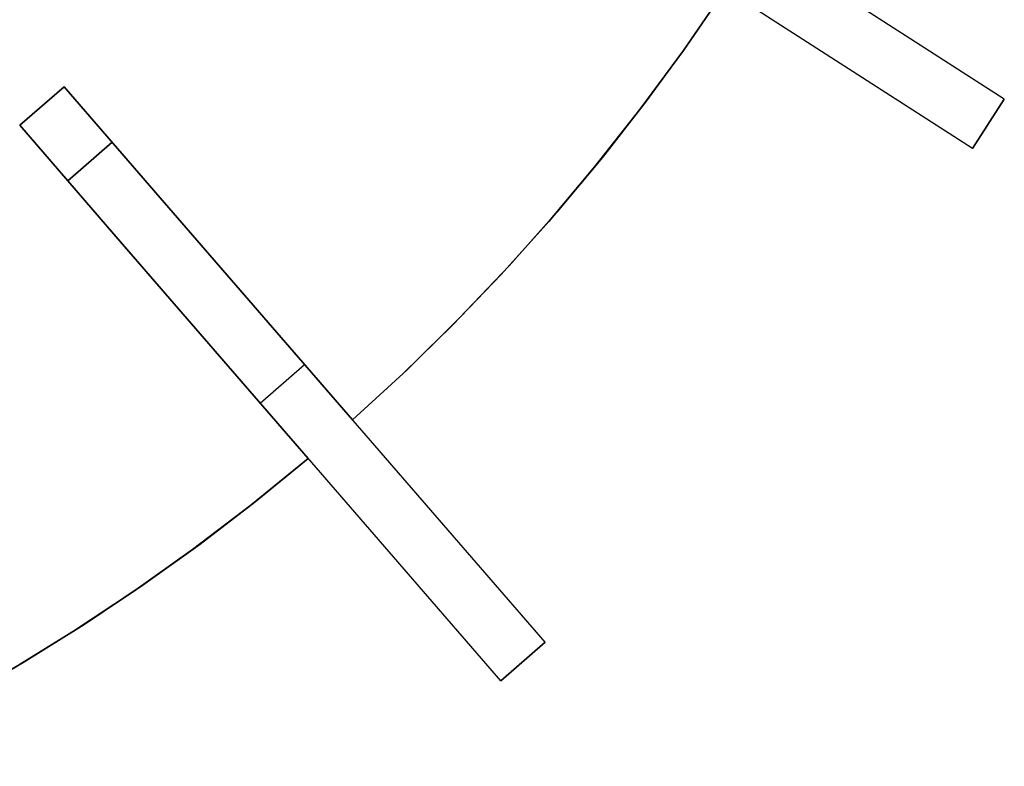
# Model space of a CAD drawing. Header units: millimetres. Extents: x 220 to 1240, y -2940 to -1929.
# Tile 36 of 59: x 961 to 1162, y -2841 to -2689. Entities that reach past the tile are written whole.
import ezdxf

# ---------------------------------------------------------------- set-up
doc = ezdxf.new("R2010")
doc.units = ezdxf.units.MM

msp = doc.modelspace()

# ---------------------------------------------------------------- linework, layer by layer
at = {"extrusion": (1.51515e-05, -2.17846e-06, 1)}
msp.add_lwpolyline([(413.37, -2341.54), (410.35, -2352.55), (407.7, -2363.66), (405.44, -2374.86), (403.57, -2386.13), (402.09, -2397.46), (401.01, -2408.83), (400.32, -2420.23), (400.02, -2431.65), (400.12, -2443.08), (400.61, -2454.49), (401.5, -2465.88), (402.78, -2477.23), (404.46, -2488.53), (406.52, -2499.76), (408.97, -2510.92), (411.81, -2521.99), (415.03, -2532.95), (418.63, -2543.79), (422.59, -2554.5), (426.93, -2565.07), (431.63, -2575.48), (436.69, -2585.72), (442.1, -2595.78), (447.85, -2605.65), (453.95, -2615.32), (460.37, -2624.76), (467.12, -2633.98), (474.18, -2642.96), (481.55, -2651.69), (489.21, -2660.16), (497.17, -2668.36), (505.4, -2676.28), (513.9, -2683.91), (522.66, -2691.24), (531.67, -2698.26), (540.92, -2704.97), (550.4, -2711.35), (560.08, -2717.4), (569.98, -2723.11), (580.06, -2728.48), (590.33, -2733.49), (600.76, -2738.15), (611.34, -2742.44), (622.07, -2746.36), (632.93, -2749.91), (643.91, -2753.08), (654.98, -2755.87), (666.15, -2758.27), (677.4, -2760.29), (688.7, -2761.91), (700.06, -2763.15), (711.45, -2763.99), (722.87, -2764.43), (734.29, -2764.48), (745.71, -2764.13), (757.11, -2763.39), (768.47, -2762.26), (779.8, -2760.73), (791.06, -2758.81), (802.24, -2756.51), (813.35, -2753.81), (824.35, -2750.74), (835.24, -2747.28), (846, -2743.45), (856.62, -2739.25), (867.09, -2734.69), (877.4, -2729.76), (887.53, -2724.48), (897.47, -2718.86), (907.21, -2712.89), (916.74, -2706.59), (926.05, -2699.97), (935.12, -2693.02), (943.94, -2685.77), (952.51, -2678.21), (960.81, -2670.36), (968.84, -2662.23), (976.58, -2653.83), (984.02, -2645.17), (991.16, -2636.25), (997.99, -2627.09), (1004.49, -2617.7), (1010.67, -2608.09), (1016.51, -2598.27), (1022, -2588.26), (1027.15, -2578.06), (1031.94, -2567.69), (1036.37, -2557.16), (1040.43, -2546.48), (1044.12, -2535.67), (1047.43, -2524.74), (1050.36, -2513.7), (1052.91, -2502.56), (1055.08, -2491.34), (1056.85, -2480.06), (1058.23, -2468.72), (1059.22, -2457.34), (1059.81, -2445.93), (1060.01, -2434.51)], dxfattribs=at)
at = {"extrusion": (-1.51515e-05, 2.17846e-06, 1)}
for points in [[(1059.99, -2434.51), (1059.8, -2445.93), (1059.2, -2457.34), (1058.22, -2468.72), (1056.84, -2480.06), (1055.06, -2491.34), (1052.9, -2502.56), (1050.35, -2513.69), (1047.42, -2524.74), (1044.11, -2535.67), (1040.42, -2546.48), (1036.36, -2557.16), (1031.93, -2567.69), (1027.14, -2578.06), (1021.99, -2588.25), (1016.49, -2598.27), (1010.65, -2608.09), (1004.48, -2617.7), (997.97, -2627.09), (991.15, -2636.25), (984.01, -2645.16), (976.57, -2653.83), (968.83, -2662.23), (960.8, -2670.36), (952.5, -2678.21), (943.93, -2685.77), (935.11, -2693.02), (926.04, -2699.96), (916.73, -2706.59), (907.2, -2712.89), (897.46, -2718.86), (887.52, -2724.48), (877.39, -2729.76), (867.08, -2734.69), (856.61, -2739.25), (845.99, -2743.45), (835.22, -2747.28), (824.34, -2750.73), (813.33, -2753.81), (802.23, -2756.5), (791.04, -2758.81), (779.78, -2760.73), (768.46, -2762.26), (757.1, -2763.39), (745.7, -2764.13), (734.28, -2764.48), (722.85, -2764.43), (711.44, -2763.98), (700.05, -2763.15), (688.69, -2761.91), (677.38, -2760.29), (666.14, -2758.27), (654.97, -2755.87), (643.89, -2753.08), (632.92, -2749.91), (622.06, -2746.36), (611.33, -2742.43), (600.75, -2738.14), (590.31, -2733.49), (580.05, -2728.47), (569.97, -2723.11), (560.07, -2717.4), (550.38, -2711.35), (540.91, -2704.96), (531.66, -2698.26), (522.65, -2691.23), (513.89, -2683.9), (505.39, -2676.28), (497.15, -2668.36), (489.2, -2660.16), (481.53, -2651.69), (474.17, -2642.96), (467.1, -2633.98), (460.36, -2624.76), (453.93, -2615.31), (447.84, -2605.65), (442.09, -2595.78), (436.68, -2585.72), (431.62, -2575.48), (426.92, -2565.07), (422.58, -2554.5), (418.61, -2543.79), (415.02, -2532.95), (411.8, -2521.98), (408.96, -2510.92), (406.51, -2499.76), (404.45, -2488.53), (402.77, -2477.23), (401.49, -2465.88), (400.6, -2454.49), (400.11, -2443.07), (400.01, -2431.65), (400.3, -2420.23), (400.99, -2408.83), (402.08, -2397.46), (403.56, -2386.13), (405.43, -2374.86), (407.69, -2363.66), (410.33, -2352.55), (413.36, -2341.54)], [(1060, -2434.51), (1059.8, -2445.93), (1059.21, -2457.34), (1058.22, -2468.72), (1056.84, -2480.06), (1055.07, -2491.34), (1052.91, -2502.56), (1050.36, -2513.7), (1047.43, -2524.74), (1044.11, -2535.67), (1040.42, -2546.48), (1036.36, -2557.16), (1031.93, -2567.69), (1027.14, -2578.06), (1022, -2588.26), (1016.5, -2598.27), (1010.66, -2608.09), (1004.49, -2617.7), (997.98, -2627.09), (991.16, -2636.25), (984.02, -2645.17), (976.57, -2653.83), (968.83, -2662.23), (960.81, -2670.36), (952.51, -2678.21), (943.94, -2685.77), (935.12, -2693.02), (926.04, -2699.96), (916.74, -2706.59), (907.21, -2712.89), (897.47, -2718.86), (887.53, -2724.48), (877.4, -2729.76), (867.09, -2734.69), (856.62, -2739.25), (845.99, -2743.45), (835.23, -2747.28), (824.34, -2750.74), (813.34, -2753.81), (802.24, -2756.5), (791.05, -2758.81), (779.79, -2760.73), (768.47, -2762.26), (757.1, -2763.39), (745.7, -2764.13), (734.29, -2764.48), (722.86, -2764.43), (711.45, -2763.99), (700.06, -2763.15), (688.7, -2761.91), (677.39, -2760.29), (666.15, -2758.27), (654.98, -2755.87), (643.9, -2753.08), (632.93, -2749.91), (622.07, -2746.36), (611.34, -2742.44), (600.75, -2738.14), (590.32, -2733.49), (580.06, -2728.48), (569.97, -2723.11), (560.08, -2717.4), (550.39, -2711.35), (540.92, -2704.96), (531.67, -2698.26), (522.66, -2691.24), (513.9, -2683.91), (505.4, -2676.28), (497.16, -2668.36), (489.21, -2660.16), (481.54, -2651.69), (474.17, -2642.96), (467.11, -2633.98), (460.37, -2624.76), (453.94, -2615.32), (447.85, -2605.65), (442.1, -2595.78), (436.69, -2585.72), (431.63, -2575.48), (426.93, -2565.07), (422.59, -2554.5), (418.62, -2543.79), (415.03, -2532.95), (411.81, -2521.99), (408.97, -2510.92), (406.52, -2499.76), (404.45, -2488.53), (402.78, -2477.23), (401.5, -2465.88), (400.61, -2454.49), (400.11, -2443.08), (400.01, -2431.65), (400.31, -2420.23), (401, -2408.83), (402.09, -2397.46), (403.57, -2386.13), (405.44, -2374.86), (407.7, -2363.66), (410.34, -2352.55), (413.37, -2341.54)]]:
    msp.add_lwpolyline(points, dxfattribs=at)
for points in [[(1162.28, -2705.19), (1036.1, -2624.09)], [(1155.8, -2715.28), (1029.61, -2634.19)], [(1105.29, -2682.82), (1097.39, -2694.36), (1089.03, -2705.79), (1080.21, -2717.09), (1070.93, -2728.22), (1061.18, -2739.17), (1050.97, -2749.91), (1040.31, -2760.4), (1029.2, -2770.64)], [(1105.29, -2682.82), (1097.39, -2694.36), (1089.03, -2705.79), (1080.21, -2717.09), (1070.93, -2728.22), (1061.18, -2739.17), (1050.97, -2749.91), (1040.31, -2760.4), (1029.2, -2770.64)], [(1105.29, -2682.82), (1096.74, -2695.28), (1087.87, -2707.33), (1078.69, -2718.96), (1069.24, -2730.17), (1059.55, -2740.94), (1049.62, -2751.28), (1039.5, -2761.18), (1029.2, -2770.64)], [(1105.29, -2682.82), (1096.74, -2695.28), (1087.87, -2707.33), (1078.69, -2718.96), (1069.24, -2730.17), (1059.55, -2740.94), (1049.62, -2751.28), (1039.5, -2761.18), (1029.2, -2770.64)], [(1029.2, -2770.64), (1039.5, -2761.18), (1049.62, -2751.28), (1059.55, -2740.94), (1069.24, -2730.17), (1078.69, -2718.96), (1087.87, -2707.33), (1096.74, -2695.28), (1105.29, -2682.82)], [(1029.2, -2770.64), (1039.5, -2761.18), (1049.62, -2751.28), (1059.55, -2740.94), (1069.24, -2730.17), (1078.69, -2718.96), (1087.87, -2707.33), (1096.74, -2695.28), (1105.29, -2682.82)], [(1105.29, -2682.82), (1097.39, -2694.36), (1089.03, -2705.79), (1080.21, -2717.09), (1070.93, -2728.22), (1061.18, -2739.17), (1050.97, -2749.91), (1040.31, -2760.4), (1029.2, -2770.64)], [(1029.2, -2770.64), (1039.5, -2761.18), (1049.62, -2751.28), (1059.55, -2740.94), (1069.24, -2730.17), (1078.69, -2718.96), (1087.87, -2707.33), (1096.74, -2695.28), (1105.29, -2682.82)], [(1029.2, -2770.64), (1039.5, -2761.18), (1049.62, -2751.28), (1059.55, -2740.94), (1069.24, -2730.17), (1078.69, -2718.96), (1087.87, -2707.33), (1096.74, -2695.28), (1105.29, -2682.82)], [(961.22, -2710.51), (970.28, -2702.65)], [(961.22, -2710.51), (970.28, -2702.65)], [(961.22, -2710.51), (970.28, -2702.65)], [(961.22, -2710.51), (970.28, -2702.65)], [(961.22, -2710.51), (970.28, -2702.65)], [(961.22, -2710.51), (970.28, -2702.65)], [(961.22, -2710.51), (970.28, -2702.65)], [(961.22, -2710.51), (970.28, -2702.65)], [(970.28, -2702.65), (961.22, -2710.51)], [(970.28, -2702.65), (961.22, -2710.51)], [(970.28, -2702.65), (961.22, -2710.51)], [(970.28, -2702.65), (961.22, -2710.51)], [(970.28, -2702.65), (961.22, -2710.51)], [(989.93, -2725.32), (970.28, -2702.65)], [(970.28, -2702.65), (989.93, -2725.32)], [(989.93, -2725.32), (970.28, -2702.65)], [(970.28, -2702.65), (989.93, -2725.32)], [(989.93, -2725.32), (970.28, -2702.65)], [(970.28, -2702.65), (989.93, -2725.32)], [(1068.51, -2816.01), (970.28, -2702.65)], [(1155.8, -2715.28), (1162.28, -2705.19)], [(1155.8, -2715.28), (1162.28, -2705.19)], [(1162.28, -2705.19), (1155.8, -2715.28)], [(1162.28, -2705.19), (1155.8, -2715.28)], [(961.22, -2710.51), (980.86, -2733.18)], [(980.86, -2733.18), (961.22, -2710.51)], [(961.22, -2710.51), (980.86, -2733.18)], [(980.86, -2733.18), (961.22, -2710.51)], [(961.22, -2710.51), (980.86, -2733.18)], [(980.86, -2733.18), (961.22, -2710.51)], [(1059.44, -2823.87), (961.22, -2710.51)], [(971.04, -2721.84), (980.11, -2713.98)], [(971.04, -2721.84), (980.11, -2713.98)], [(980.11, -2713.98), (971.04, -2721.84)], [(1029.2, -2770.64), (989.93, -2725.32)], [(989.93, -2725.32), (1029.2, -2770.64)], [(1029.2, -2770.64), (989.93, -2725.32)], [(989.93, -2725.32), (1029.2, -2770.64)], [(1029.2, -2770.64), (989.93, -2725.32)], [(989.93, -2725.32), (1029.2, -2770.64)], [(980.86, -2733.18), (1020.13, -2778.49)], [(1020.13, -2778.49), (980.86, -2733.18)], [(980.86, -2733.18), (1020.13, -2778.49)], [(1020.13, -2778.49), (980.86, -2733.18)], [(980.86, -2733.18), (1020.13, -2778.49)], [(1020.13, -2778.49), (980.86, -2733.18)], [(1010.33, -2767.19), (1019.4, -2759.33)], [(1010.33, -2767.19), (1019.4, -2759.33)], [(1020.13, -2778.49), (1009.3, -2787.34), (998.06, -2795.96), (986.41, -2804.31), (974.37, -2812.38), (961.93, -2820.13), (949.11, -2827.56), (935.93, -2834.63), (922.38, -2841.31)], [(922.38, -2841.31), (935.93, -2834.63), (949.11, -2827.56), (961.93, -2820.13), (974.37, -2812.38), (986.41, -2804.31), (998.06, -2795.96), (1009.3, -2787.34), (1020.13, -2778.49)], [(1020.13, -2778.49), (1008.42, -2788.04), (996.51, -2797.1), (984.43, -2805.68), (972.21, -2813.77), (959.86, -2821.37), (947.43, -2828.49), (934.93, -2835.14), (922.38, -2841.31)], [(922.38, -2841.31), (934.93, -2835.14), (947.43, -2828.49), (959.86, -2821.37), (972.21, -2813.77), (984.43, -2805.68), (996.51, -2797.1), (1008.42, -2788.04), (1020.13, -2778.49)], [(922.38, -2841.31), (934.93, -2835.14), (947.43, -2828.49), (959.86, -2821.37), (972.21, -2813.77), (984.43, -2805.68), (996.51, -2797.1), (1008.42, -2788.04), (1020.13, -2778.49)], [(922.38, -2841.31), (934.93, -2835.14), (947.43, -2828.49), (959.86, -2821.37), (972.21, -2813.77), (984.43, -2805.68), (996.51, -2797.1), (1008.42, -2788.04), (1020.13, -2778.49)], [(1020.13, -2778.49), (1009.3, -2787.34), (998.06, -2795.96), (986.41, -2804.31), (974.37, -2812.38), (961.93, -2820.13), (949.11, -2827.56), (935.93, -2834.63), (922.38, -2841.31)], [(922.38, -2841.31), (934.93, -2835.14), (947.43, -2828.49), (959.86, -2821.37), (972.21, -2813.77), (984.43, -2805.68), (996.51, -2797.1), (1008.42, -2788.04), (1020.13, -2778.49)], [(922.38, -2841.31), (934.93, -2835.14), (947.43, -2828.49), (959.86, -2821.37), (972.21, -2813.77), (984.43, -2805.68), (996.51, -2797.1), (1008.42, -2788.04), (1020.13, -2778.49)], [(1059.44, -2823.87), (1068.51, -2816.01)], [(1059.44, -2823.87), (1068.51, -2816.01)], [(1068.51, -2816.01), (1059.44, -2823.87)]]:
    msp.add_lwpolyline(points)
at = {"extrusion": (0.75575, 0.654861, -1.1279e-15)}
msp.add_lwpolyline([(-2677.93, -438), (-2677.89, -440.05), (-2677.79, -442.1), (-2677.61, -444.14), (-2677.37, -446.17), (-2677.05, -448.2), (-2676.67, -450.21), (-2676.22, -452.21), (-2675.7, -454.19), (-2675.12, -456.16), (-2674.46, -458.1), (-2673.74, -460.02), (-2672.96, -461.91), (-2672.11, -463.77), (-2671.2, -465.61), (-2670.23, -467.41), (-2669.19, -469.18), (-2668.1, -470.91), (-2666.94, -472.61), (-2665.73, -474.26), (-2664.47, -475.87), (-2663.15, -477.44), (-2661.78, -478.96), (-2660.35, -480.43), (-2658.88, -481.86), (-2657.36, -483.23), (-2655.79, -484.55), (-2654.18, -485.81), (-2652.53, -487.02), (-2650.83, -488.18), (-2649.1, -489.27), (-2647.33, -490.3), (-2645.53, -491.28), (-2643.7, -492.19), (-2641.83, -493.04), (-2639.94, -493.82), (-2638.02, -494.54), (-2636.08, -495.19), (-2634.11, -495.78), (-2632.13, -496.3), (-2630.13, -496.75), (-2628.12, -497.13), (-2626.1, -497.45), (-2624.06, -497.69), (-2622.02, -497.87), (-2619.98, -497.97), (-2617.93, -498.01)], dxfattribs=at)
at = {"extrusion": (0.75575, 0.654861, -4.12079e-15)}
msp.add_lwpolyline([(-2617.93, 221.99), (-2619.98, 221.96), (-2622.02, 221.86), (-2624.06, 221.68), (-2626.1, 221.44), (-2628.12, 221.12), (-2630.13, 220.74), (-2632.13, 220.29), (-2634.11, 219.77), (-2636.08, 219.18), (-2638.02, 218.53), (-2639.94, 217.81), (-2641.83, 217.03), (-2643.7, 216.18), (-2645.53, 215.27), (-2647.33, 214.29), (-2649.1, 213.26), (-2650.83, 212.17), (-2652.53, 211.01), (-2654.18, 209.8), (-2655.79, 208.54), (-2657.36, 207.22), (-2658.88, 205.85), (-2660.35, 204.42), (-2661.78, 202.95), (-2663.15, 201.43), (-2664.47, 199.86), (-2665.73, 198.25), (-2666.94, 196.6), (-2668.1, 194.9), (-2669.19, 193.17), (-2670.23, 191.4), (-2671.2, 189.6), (-2672.11, 187.76), (-2672.96, 185.9), (-2673.74, 184.01), (-2674.46, 182.09), (-2675.12, 180.15), (-2675.7, 178.18), (-2676.22, 176.2), (-2676.67, 174.2), (-2677.05, 172.19), (-2677.37, 170.16), (-2677.61, 168.13), (-2677.79, 166.09), (-2677.89, 164.04), (-2677.93, 161.99)], dxfattribs=at)
at = {"extrusion": (0.75575, 0.654861, 8.89028e-15)}
msp.add_lwpolyline([(-2617.93, -498.01), (-2619.98, -497.97), (-2622.02, -497.87), (-2624.06, -497.69), (-2626.1, -497.45), (-2628.12, -497.13), (-2630.13, -496.75), (-2632.13, -496.3), (-2634.11, -495.78), (-2636.08, -495.19), (-2638.02, -494.54), (-2639.94, -493.82), (-2641.83, -493.04), (-2643.7, -492.19), (-2645.53, -491.28), (-2647.33, -490.3), (-2649.1, -489.27), (-2650.83, -488.18), (-2652.53, -487.02), (-2654.18, -485.81), (-2655.79, -484.55), (-2657.36, -483.23), (-2658.88, -481.86), (-2660.35, -480.43), (-2661.78, -478.96), (-2663.15, -477.44), (-2664.47, -475.87), (-2665.73, -474.26), (-2666.94, -472.61), (-2668.1, -470.91), (-2669.19, -469.18), (-2670.23, -467.41), (-2671.2, -465.61), (-2672.11, -463.77), (-2672.96, -461.91), (-2673.74, -460.02), (-2674.46, -458.1), (-2675.12, -456.16), (-2675.7, -454.19), (-2676.22, -452.21), (-2676.67, -450.21), (-2677.05, -448.2), (-2677.37, -446.17), (-2677.61, -444.14), (-2677.79, -442.1), (-2677.89, -440.05), (-2677.93, -438)], dxfattribs=at)
at = {"extrusion": (0.75575, 0.654861, 1.94571e-15)}
msp.add_lwpolyline([(-2677.93, 161.99), (-2677.89, 164.04), (-2677.79, 166.09), (-2677.61, 168.13), (-2677.37, 170.16), (-2677.05, 172.19), (-2676.67, 174.2), (-2676.22, 176.2), (-2675.7, 178.18), (-2675.12, 180.15), (-2674.46, 182.09), (-2673.74, 184.01), (-2672.96, 185.9), (-2672.11, 187.76), (-2671.2, 189.6), (-2670.23, 191.4), (-2669.19, 193.17), (-2668.1, 194.9), (-2666.94, 196.6), (-2665.73, 198.25), (-2664.47, 199.86), (-2663.15, 201.43), (-2661.78, 202.95), (-2660.35, 204.42), (-2658.88, 205.85), (-2657.36, 207.22), (-2655.79, 208.54), (-2654.18, 209.8), (-2652.53, 211.01), (-2650.83, 212.17), (-2649.1, 213.26), (-2647.33, 214.29), (-2645.53, 215.27), (-2643.7, 216.18), (-2641.83, 217.03), (-2639.94, 217.81), (-2638.02, 218.53), (-2636.08, 219.18), (-2634.11, 219.77), (-2632.13, 220.29), (-2630.13, 220.74), (-2628.12, 221.12), (-2626.1, 221.44), (-2624.06, 221.68), (-2622.02, 221.86), (-2619.98, 221.96), (-2617.93, 221.99)], dxfattribs=at)
at = {"extrusion": (0.75575, 0.654861, 6.05e-15)}
msp.add_lwpolyline([(-2677.93, 161.99), (-2677.89, 164.04), (-2677.79, 166.09), (-2677.61, 168.13), (-2677.37, 170.16), (-2677.05, 172.19), (-2676.67, 174.2), (-2676.22, 176.2), (-2675.7, 178.18), (-2675.12, 180.15), (-2674.46, 182.09), (-2673.74, 184.01), (-2672.96, 185.9), (-2672.11, 187.76), (-2671.2, 189.6), (-2670.23, 191.4), (-2669.19, 193.17), (-2668.1, 194.9), (-2666.94, 196.6), (-2665.73, 198.25), (-2664.47, 199.86), (-2663.15, 201.43), (-2661.78, 202.95), (-2660.35, 204.42), (-2658.88, 205.85), (-2657.36, 207.22), (-2655.79, 208.54), (-2654.18, 209.8), (-2652.53, 211.01), (-2650.83, 212.17), (-2649.1, 213.26), (-2647.33, 214.29), (-2645.53, 215.27), (-2643.7, 216.18), (-2641.83, 217.03), (-2639.94, 217.81), (-2638.02, 218.53), (-2636.08, 219.18), (-2634.11, 219.77), (-2632.13, 220.29), (-2630.13, 220.74), (-2628.12, 221.12), (-2626.1, 221.44), (-2624.06, 221.68), (-2622.02, 221.86), (-2619.98, 221.96), (-2617.93, 221.99)], dxfattribs=at)
at = {"extrusion": (0.540641, 0.841254, -1.10068e-14)}
msp.add_lwpolyline([(-2440.31, 236.99), (-2440.27, 239.56), (-2440.13, 242.11), (-2439.92, 244.66), (-2439.61, 247.21), (-2439.22, 249.74), (-2438.74, 252.25), (-2438.18, 254.75), (-2437.53, 257.23), (-2436.8, 259.68), (-2435.98, 262.11), (-2435.08, 264.51), (-2434.1, 266.88), (-2433.04, 269.21), (-2431.9, 271.5), (-2430.68, 273.75), (-2429.39, 275.96), (-2428.02, 278.13), (-2426.58, 280.25), (-2425.07, 282.31), (-2423.49, 284.33), (-2421.84, 286.29), (-2420.12, 288.19), (-2418.34, 290.03), (-2416.5, 291.81), (-2414.6, 293.52), (-2412.64, 295.17), (-2410.63, 296.76), (-2408.56, 298.27), (-2406.44, 299.71), (-2404.28, 301.08), (-2402.07, 302.37), (-2399.81, 303.59), (-2397.52, 304.73), (-2395.19, 305.79), (-2392.82, 306.77), (-2390.43, 307.66), (-2388, 308.48), (-2385.54, 309.21), (-2383.07, 309.86), (-2380.57, 310.43), (-2378.05, 310.9), (-2375.52, 311.3), (-2372.98, 311.6), (-2370.43, 311.82), (-2367.87, 311.95), (-2365.31, 311.99)], dxfattribs=at)
at = {"extrusion": (0.540641, 0.841254, 5.93195e-15)}
msp.add_lwpolyline([(-2365.31, -588.01), (-2367.87, -587.96), (-2370.43, -587.83), (-2372.98, -587.61), (-2375.52, -587.31), (-2378.05, -586.91), (-2380.57, -586.44), (-2383.07, -585.87), (-2385.54, -585.22), (-2388, -584.49), (-2390.43, -583.67), (-2392.82, -582.78), (-2395.19, -581.8), (-2397.52, -580.74), (-2399.81, -579.6), (-2402.07, -578.38), (-2404.28, -577.09), (-2406.44, -575.72), (-2408.56, -574.28), (-2410.63, -572.77), (-2412.64, -571.18), (-2414.6, -569.53), (-2416.5, -567.82), (-2418.34, -566.04), (-2420.12, -564.2), (-2421.84, -562.3), (-2423.49, -560.34), (-2425.07, -558.32), (-2426.58, -556.26), (-2428.02, -554.14), (-2429.39, -551.97), (-2430.68, -549.76), (-2431.9, -547.51), (-2433.04, -545.22), (-2434.1, -542.89), (-2435.08, -540.52), (-2435.98, -538.12), (-2436.8, -535.69), (-2437.53, -533.24), (-2438.18, -530.76), (-2438.74, -528.26), (-2439.22, -525.75), (-2439.61, -523.22), (-2439.92, -520.67), (-2440.13, -518.12), (-2440.27, -515.57), (-2440.31, -513.01)], dxfattribs=at)
at = {"extrusion": (0.540641, 0.841254, -3.99832e-15)}
msp.add_lwpolyline([(-2440.31, 236.99), (-2440.27, 239.56), (-2440.13, 242.11), (-2439.92, 244.66), (-2439.61, 247.21), (-2439.22, 249.74), (-2438.74, 252.25), (-2438.18, 254.75), (-2437.53, 257.23), (-2436.8, 259.68), (-2435.98, 262.11), (-2435.08, 264.51), (-2434.1, 266.88), (-2433.04, 269.21), (-2431.9, 271.5), (-2430.68, 273.75), (-2429.39, 275.96), (-2428.02, 278.13), (-2426.58, 280.25), (-2425.07, 282.31), (-2423.49, 284.33), (-2421.84, 286.29), (-2420.12, 288.19), (-2418.34, 290.03), (-2416.5, 291.81), (-2414.6, 293.52), (-2412.64, 295.17), (-2410.63, 296.76), (-2408.56, 298.27), (-2406.44, 299.71), (-2404.28, 301.08), (-2402.07, 302.37), (-2399.81, 303.59), (-2397.52, 304.73), (-2395.19, 305.79), (-2392.82, 306.77), (-2390.43, 307.66), (-2388, 308.48), (-2385.54, 309.21), (-2383.07, 309.86), (-2380.57, 310.43), (-2378.05, 310.9), (-2375.52, 311.3), (-2372.98, 311.6), (-2370.43, 311.82), (-2367.87, 311.95), (-2365.31, 311.99)], dxfattribs=at)
at = {"extrusion": (0.540641, 0.841254, 2.89021e-15)}
msp.add_lwpolyline([(-2365.31, -588.01), (-2367.87, -587.96), (-2370.43, -587.83), (-2372.98, -587.61), (-2375.52, -587.31), (-2378.05, -586.91), (-2380.57, -586.44), (-2383.07, -585.87), (-2385.54, -585.22), (-2388, -584.49), (-2390.43, -583.67), (-2392.82, -582.78), (-2395.19, -581.8), (-2397.52, -580.74), (-2399.81, -579.6), (-2402.07, -578.38), (-2404.28, -577.09), (-2406.44, -575.72), (-2408.56, -574.28), (-2410.63, -572.77), (-2412.64, -571.18), (-2414.6, -569.53), (-2416.5, -567.82), (-2418.34, -566.04), (-2420.12, -564.2), (-2421.84, -562.3), (-2423.49, -560.34), (-2425.07, -558.32), (-2426.58, -556.26), (-2428.02, -554.14), (-2429.39, -551.97), (-2430.68, -549.76), (-2431.9, -547.51), (-2433.04, -545.22), (-2434.1, -542.89), (-2435.08, -540.52), (-2435.98, -538.12), (-2436.8, -535.69), (-2437.53, -533.24), (-2438.18, -530.76), (-2438.74, -528.26), (-2439.22, -525.75), (-2439.61, -523.22), (-2439.92, -520.67), (-2440.13, -518.12), (-2440.27, -515.57), (-2440.31, -513.01)], dxfattribs=at)
at = {"extrusion": (0.540641, 0.841254, 1.04631e-14)}
msp.add_lwpolyline([(-2365.31, 311.99), (-2367.87, 311.95), (-2370.43, 311.82), (-2372.98, 311.6), (-2375.52, 311.3), (-2378.05, 310.9), (-2380.57, 310.43), (-2383.07, 309.86), (-2385.54, 309.21), (-2388, 308.48), (-2390.43, 307.66), (-2392.82, 306.77), (-2395.19, 305.79), (-2397.52, 304.73), (-2399.81, 303.59), (-2402.07, 302.37), (-2404.28, 301.08), (-2406.44, 299.71), (-2408.56, 298.27), (-2410.63, 296.76), (-2412.64, 295.17), (-2414.6, 293.52), (-2416.5, 291.81), (-2418.34, 290.03), (-2420.12, 288.19), (-2421.84, 286.29), (-2423.49, 284.33), (-2425.07, 282.31), (-2426.58, 280.25), (-2428.02, 278.13), (-2429.39, 275.96), (-2430.68, 273.75), (-2431.9, 271.5), (-2433.04, 269.21), (-2434.1, 266.88), (-2435.08, 264.51), (-2435.98, 262.11), (-2436.8, 259.68), (-2437.53, 257.23), (-2438.18, 254.75), (-2438.74, 252.25), (-2439.22, 249.74), (-2439.61, 247.21), (-2439.92, 244.66), (-2440.13, 242.11), (-2440.27, 239.56), (-2440.31, 236.99)], dxfattribs=at)
at = {"extrusion": (0.540641, 0.841254, 1.63024e-14)}
msp.add_lwpolyline([(-2440.31, -513.01), (-2440.27, -515.57), (-2440.13, -518.12), (-2439.92, -520.67), (-2439.61, -523.22), (-2439.22, -525.75), (-2438.74, -528.26), (-2438.18, -530.76), (-2437.53, -533.24), (-2436.8, -535.69), (-2435.98, -538.12), (-2435.08, -540.52), (-2434.1, -542.89), (-2433.04, -545.22), (-2431.9, -547.51), (-2430.68, -549.76), (-2429.39, -551.97), (-2428.02, -554.14), (-2426.58, -556.26), (-2425.07, -558.32), (-2423.49, -560.34), (-2421.84, -562.3), (-2420.12, -564.2), (-2418.34, -566.04), (-2416.5, -567.82), (-2414.6, -569.53), (-2412.64, -571.18), (-2410.63, -572.77), (-2408.56, -574.28), (-2406.44, -575.72), (-2404.28, -577.09), (-2402.07, -578.38), (-2399.81, -579.6), (-2397.52, -580.74), (-2395.19, -581.8), (-2392.82, -582.78), (-2390.43, -583.67), (-2388, -584.49), (-2385.54, -585.22), (-2383.07, -585.87), (-2380.57, -586.44), (-2378.05, -586.91), (-2375.52, -587.31), (-2372.98, -587.61), (-2370.43, -587.83), (-2367.87, -587.96), (-2365.31, -588.01)], dxfattribs=at)
at = {"extrusion": (0.75575, 0.654861, 7.06541e-15)}
msp.add_lwpolyline([(-2692.93, 371.99), (-2692.91, 373.02), (-2692.86, 374.04), (-2692.77, 375.06), (-2692.65, 376.08), (-2692.49, 377.09), (-2692.3, 378.1), (-2692.07, 379.1), (-2691.81, 380.09), (-2691.52, 381.07), (-2691.19, 382.04), (-2690.83, 383), (-2690.44, 383.95), (-2690.02, 384.88), (-2689.56, 385.8), (-2689.08, 386.7), (-2688.56, 387.58), (-2688.01, 388.45), (-2687.44, 389.3), (-2686.83, 390.12), (-2686.2, 390.93), (-2685.54, 391.71), (-2684.85, 392.47), (-2684.14, 393.21), (-2683.4, 393.92), (-2682.64, 394.61), (-2681.86, 395.27), (-2681.05, 395.9), (-2680.23, 396.5), (-2679.38, 397.08), (-2678.51, 397.63), (-2677.63, 398.14), (-2676.73, 398.63), (-2675.81, 399.09), (-2674.88, 399.51), (-2673.93, 399.9), (-2672.97, 400.26), (-2672, 400.59), (-2671.02, 400.88), (-2670.03, 401.14), (-2669.03, 401.37), (-2668.02, 401.56), (-2667.01, 401.72), (-2665.99, 401.84), (-2664.97, 401.93), (-2663.95, 401.98), (-2662.93, 401.99)], dxfattribs=at)
at = {"extrusion": (0.75575, 0.654861, 2.88022e-15)}
msp.add_lwpolyline([(-2662.93, -678.01), (-2663.95, -677.99), (-2664.97, -677.94), (-2665.99, -677.85), (-2667.01, -677.73), (-2668.02, -677.57), (-2669.03, -677.38), (-2670.03, -677.15), (-2671.02, -676.89), (-2672, -676.6), (-2672.97, -676.27), (-2673.93, -675.91), (-2674.88, -675.52), (-2675.81, -675.1), (-2676.73, -674.64), (-2677.63, -674.15), (-2678.51, -673.64), (-2679.38, -673.09), (-2680.23, -672.51), (-2681.05, -671.91), (-2681.86, -671.28), (-2682.64, -670.62), (-2683.4, -669.93), (-2684.14, -669.22), (-2684.85, -668.48), (-2685.54, -667.72), (-2686.2, -666.94), (-2686.83, -666.13), (-2687.44, -665.31), (-2688.01, -664.46), (-2688.56, -663.59), (-2689.08, -662.71), (-2689.56, -661.81), (-2690.02, -660.89), (-2690.44, -659.96), (-2690.83, -659.01), (-2691.19, -658.05), (-2691.52, -657.08), (-2691.81, -656.1), (-2692.07, -655.11), (-2692.3, -654.11), (-2692.49, -653.1), (-2692.65, -652.09), (-2692.77, -651.07), (-2692.86, -650.05), (-2692.91, -649.03), (-2692.93, -648.01)], dxfattribs=at)
at = {"extrusion": (0.75575, 0.654861, -4.81748e-15)}
msp.add_lwpolyline([(-2692.93, 371.99), (-2692.91, 373.02), (-2692.86, 374.04), (-2692.77, 375.06), (-2692.65, 376.08), (-2692.49, 377.09), (-2692.3, 378.1), (-2692.07, 379.1), (-2691.81, 380.09), (-2691.52, 381.07), (-2691.19, 382.04), (-2690.83, 383), (-2690.44, 383.95), (-2690.02, 384.88), (-2689.56, 385.8), (-2689.08, 386.7), (-2688.56, 387.58), (-2688.01, 388.45), (-2687.44, 389.3), (-2686.83, 390.12), (-2686.2, 390.93), (-2685.54, 391.71), (-2684.85, 392.47), (-2684.14, 393.21), (-2683.4, 393.92), (-2682.64, 394.61), (-2681.86, 395.27), (-2681.05, 395.9), (-2680.23, 396.5), (-2679.38, 397.08), (-2678.51, 397.63), (-2677.63, 398.14), (-2676.73, 398.63), (-2675.81, 399.09), (-2674.88, 399.51), (-2673.93, 399.9), (-2672.97, 400.26), (-2672, 400.59), (-2671.02, 400.88), (-2670.03, 401.14), (-2669.03, 401.37), (-2668.02, 401.56), (-2667.01, 401.72), (-2665.99, 401.84), (-2664.97, 401.93), (-2663.95, 401.98), (-2662.93, 401.99)], dxfattribs=at)
at = {"extrusion": (0.75575, 0.654861, 4.78027e-15)}
msp.add_lwpolyline([(-2662.93, -678.01), (-2663.95, -677.99), (-2664.97, -677.94), (-2665.99, -677.85), (-2667.01, -677.73), (-2668.02, -677.57), (-2669.03, -677.38), (-2670.03, -677.15), (-2671.02, -676.89), (-2672, -676.6), (-2672.97, -676.27), (-2673.93, -675.91), (-2674.88, -675.52), (-2675.81, -675.1), (-2676.73, -674.64), (-2677.63, -674.15), (-2678.51, -673.64), (-2679.38, -673.09), (-2680.23, -672.51), (-2681.05, -671.91), (-2681.86, -671.28), (-2682.64, -670.62), (-2683.4, -669.93), (-2684.14, -669.22), (-2684.85, -668.48), (-2685.54, -667.72), (-2686.2, -666.94), (-2686.83, -666.13), (-2687.44, -665.31), (-2688.01, -664.46), (-2688.56, -663.59), (-2689.08, -662.71), (-2689.56, -661.81), (-2690.02, -660.89), (-2690.44, -659.96), (-2690.83, -659.01), (-2691.19, -658.05), (-2691.52, -657.08), (-2691.81, -656.1), (-2692.07, -655.11), (-2692.3, -654.11), (-2692.49, -653.1), (-2692.65, -652.09), (-2692.77, -651.07), (-2692.86, -650.05), (-2692.91, -649.03), (-2692.93, -648.01)], dxfattribs=at)
at = {"extrusion": (0.75575, 0.654861, -2.96854e-15)}
msp.add_lwpolyline([(-2662.93, 401.99), (-2663.95, 401.98), (-2664.97, 401.93), (-2665.99, 401.84), (-2667.01, 401.72), (-2668.02, 401.56), (-2669.03, 401.37), (-2670.03, 401.14), (-2671.02, 400.88), (-2672, 400.59), (-2672.97, 400.26), (-2673.93, 399.9), (-2674.88, 399.51), (-2675.81, 399.09), (-2676.73, 398.63), (-2677.63, 398.14), (-2678.51, 397.63), (-2679.38, 397.08), (-2680.23, 396.5), (-2681.05, 395.9), (-2681.86, 395.27), (-2682.64, 394.61), (-2683.4, 393.92), (-2684.14, 393.21), (-2684.85, 392.47), (-2685.54, 391.71), (-2686.2, 390.93), (-2686.83, 390.12), (-2687.44, 389.3), (-2688.01, 388.45), (-2688.56, 387.58), (-2689.08, 386.7), (-2689.56, 385.8), (-2690.02, 384.88), (-2690.44, 383.95), (-2690.83, 383), (-2691.19, 382.04), (-2691.52, 381.07), (-2691.81, 380.09), (-2692.07, 379.1), (-2692.3, 378.1), (-2692.49, 377.09), (-2692.65, 376.08), (-2692.77, 375.06), (-2692.86, 374.04), (-2692.91, 373.02), (-2692.93, 371.99)], dxfattribs=at)
at = {"extrusion": (0.75575, 0.654861, -4.31068e-15)}
msp.add_lwpolyline([(-2692.93, -648.01), (-2692.91, -649.03), (-2692.86, -650.05), (-2692.77, -651.07), (-2692.65, -652.09), (-2692.49, -653.1), (-2692.3, -654.11), (-2692.07, -655.11), (-2691.81, -656.1), (-2691.52, -657.08), (-2691.19, -658.05), (-2690.83, -659.01), (-2690.44, -659.96), (-2690.02, -660.89), (-2689.56, -661.81), (-2689.08, -662.71), (-2688.56, -663.59), (-2688.01, -664.46), (-2687.44, -665.31), (-2686.83, -666.13), (-2686.2, -666.94), (-2685.54, -667.72), (-2684.85, -668.48), (-2684.14, -669.22), (-2683.4, -669.93), (-2682.64, -670.62), (-2681.86, -671.28), (-2681.05, -671.91), (-2680.23, -672.51), (-2679.38, -673.09), (-2678.51, -673.64), (-2677.63, -674.15), (-2676.73, -674.64), (-2675.81, -675.1), (-2674.88, -675.52), (-2673.93, -675.91), (-2672.97, -676.27), (-2672, -676.6), (-2671.02, -676.89), (-2670.03, -677.15), (-2669.03, -677.38), (-2668.02, -677.57), (-2667.01, -677.73), (-2665.99, -677.85), (-2664.97, -677.94), (-2663.95, -677.99), (-2662.93, -678.01)], dxfattribs=at)
at = {"extrusion": (1, 0, 0)}
for points in [[(-2702.65, -408.01), (-2702.65, -438)], [(-2702.65, -12.01), (-2702.65, -396.01)], [(-2702.65, 120), (-2702.65, 0)], [(-2702.65, 161.99), (-2702.65, 132)], [(-2706.58, -408.01), (-2706.58, -438)], [(-2706.58, -12.01), (-2706.58, -396.01)], [(-2706.58, 120), (-2706.58, 0)], [(-2706.58, 161.99), (-2706.58, 132)], [(-2710.51, -438), (-2710.51, -408.01)], [(-2710.51, -396.01), (-2710.51, -12.01)], [(-2710.51, 0), (-2710.51, 120)], [(-2710.51, 132), (-2710.51, 161.99)], [(-2725.32, 332.31), (-2725.32, 132)], [(-2725.32, 120), (-2725.32, 0)], [(-2725.32, -12.01), (-2725.32, -396.01)], [(-2725.32, -408.01), (-2725.32, -608.32)], [(-2733.18, 332.31), (-2733.18, 132)], [(-2733.18, 120), (-2733.18, 0)], [(-2733.18, -12.01), (-2733.18, -396.01)], [(-2733.18, -408.01), (-2733.18, -608.32)], [(-2770.64, -12.01), (-2770.64, 0)], [(-2770.64, 120), (-2770.64, 132)], [(-2770.64, -408.01), (-2770.64, -396.01)], [(-2778.49, -12.01), (-2778.49, 0)], [(-2778.49, 120), (-2778.49, 132)], [(-2778.49, -408.01), (-2778.49, -396.01)], [(-2816.01, -513.01), (-2816.01, 236.99)], [(-2819.94, -513.01), (-2819.94, 236.99)], [(-2823.87, 236.99), (-2823.87, -513.01)]]:
    msp.add_lwpolyline(points, dxfattribs=at)
at = {"extrusion": (0, 1, 0)}
for points in [[(-1162.28, -513.01), (-1162.28, 236.99)], [(-1159.04, -513.01), (-1159.04, 236.99)], [(-1155.8, 236.99), (-1155.8, -513.01)]]:
    msp.add_lwpolyline(points, dxfattribs=at)
at = {"extrusion": (0.75575, 0.654861, 4.98769e-15)}
msp.add_lwpolyline([(-2752.93, 311.99), (-2751.59, 312.01), (-2750.25, 312.05), (-2748.9, 312.13), (-2747.54, 312.24), (-2746.16, 312.38), (-2744.78, 312.55), (-2743.4, 312.76), (-2742.01, 313), (-2740.61, 313.27), (-2739.22, 313.58), (-2737.82, 313.93), (-2736.42, 314.31), (-2735.02, 314.73), (-2733.62, 315.19), (-2732.23, 315.68), (-2730.84, 316.21), (-2729.46, 316.77), (-2728.09, 317.38), (-2726.72, 318.02), (-2725.37, 318.7), (-2724.03, 319.41), (-2722.7, 320.16), (-2721.39, 320.95), (-2720.09, 321.78), (-2718.82, 322.63), (-2717.56, 323.53), (-2716.32, 324.45), (-2715.11, 325.41), (-2713.92, 326.41), (-2712.75, 327.43), (-2711.61, 328.48), (-2710.5, 329.57), (-2709.42, 330.68), (-2708.36, 331.82), (-2707.34, 332.99), (-2706.35, 334.18), (-2705.39, 335.39), (-2704.46, 336.63), (-2703.57, 337.89), (-2702.71, 339.16), (-2701.88, 340.46), (-2701.1, 341.77), (-2700.34, 343.1), (-2699.63, 344.44), (-2698.95, 345.79), (-2698.31, 347.15), (-2697.71, 348.53), (-2697.14, 349.91), (-2696.61, 351.3), (-2696.12, 352.69), (-2695.66, 354.09), (-2695.24, 355.49), (-2694.86, 356.89), (-2694.51, 358.28), (-2694.2, 359.68), (-2693.93, 361.08), (-2693.69, 362.47), (-2693.48, 363.85), (-2693.31, 365.23), (-2693.17, 366.6), (-2693.06, 367.97), (-2692.99, 369.32), (-2692.94, 370.66), (-2692.93, 371.99)], dxfattribs=at)
at = {"extrusion": (0.75575, 0.654861, 1.08099e-14)}
msp.add_lwpolyline([(-2692.93, -648.01), (-2692.96, -645.96), (-2693.07, -643.91), (-2693.24, -641.87), (-2693.49, -639.84), (-2693.8, -637.81), (-2694.18, -635.8), (-2694.63, -633.8), (-2695.15, -631.82), (-2695.74, -629.85), (-2696.39, -627.91), (-2697.11, -625.99), (-2697.89, -624.1), (-2698.74, -622.24), (-2699.65, -620.4), (-2700.63, -618.6), (-2701.66, -616.83), (-2702.76, -615.1), (-2703.91, -613.4), (-2705.12, -611.75), (-2706.38, -610.14), (-2707.7, -608.57), (-2709.08, -607.05), (-2710.5, -605.58), (-2711.97, -604.15), (-2713.49, -602.78), (-2715.06, -601.46), (-2716.67, -600.2), (-2718.33, -598.99), (-2720.02, -597.83), (-2721.75, -596.74), (-2723.52, -595.71), (-2725.32, -594.73), (-2727.16, -593.82), (-2729.02, -592.97), (-2730.92, -592.19), (-2732.83, -591.47), (-2734.78, -590.82), (-2736.74, -590.23), (-2738.72, -589.71), (-2740.72, -589.26), (-2742.73, -588.88), (-2744.76, -588.56), (-2746.79, -588.32), (-2748.83, -588.14), (-2750.88, -588.04), (-2752.93, -588.01)], dxfattribs=at)
at = {"extrusion": (0.75575, 0.654861, -2.3056e-16)}
msp.add_lwpolyline([(-2692.93, 371.99), (-2692.96, 369.95), (-2693.07, 367.9), (-2693.24, 365.86), (-2693.49, 363.83), (-2693.8, 361.8), (-2694.18, 359.79), (-2694.63, 357.79), (-2695.15, 355.81), (-2695.74, 353.84), (-2696.39, 351.9), (-2697.11, 349.98), (-2697.89, 348.09), (-2698.74, 346.23), (-2699.65, 344.39), (-2700.63, 342.59), (-2701.66, 340.82), (-2702.76, 339.09), (-2703.91, 337.39), (-2705.12, 335.74), (-2706.38, 334.13), (-2707.7, 332.56), (-2709.08, 331.04), (-2710.5, 329.57), (-2711.97, 328.14), (-2713.49, 326.77), (-2715.06, 325.45), (-2716.67, 324.19), (-2718.33, 322.98), (-2720.02, 321.82), (-2721.75, 320.73), (-2723.52, 319.7), (-2725.32, 318.72), (-2727.16, 317.81), (-2729.02, 316.96), (-2730.92, 316.18), (-2732.83, 315.46), (-2734.78, 314.81), (-2736.74, 314.22), (-2738.72, 313.7), (-2740.72, 313.25), (-2742.73, 312.87), (-2744.76, 312.55), (-2746.79, 312.31), (-2748.83, 312.13), (-2750.88, 312.03), (-2752.93, 311.99)], dxfattribs=at)
at = {"extrusion": (0.75575, 0.654861, 9.96176e-16)}
msp.add_lwpolyline([(-2752.93, -588.01), (-2750.88, -588.04), (-2748.83, -588.14), (-2746.79, -588.32), (-2744.76, -588.56), (-2742.73, -588.88), (-2740.72, -589.26), (-2738.72, -589.71), (-2736.74, -590.23), (-2734.78, -590.82), (-2732.83, -591.47), (-2730.92, -592.19), (-2729.02, -592.97), (-2727.16, -593.82), (-2725.32, -594.73), (-2723.52, -595.71), (-2721.75, -596.74), (-2720.02, -597.83), (-2718.33, -598.99), (-2716.67, -600.2), (-2715.06, -601.46), (-2713.49, -602.78), (-2711.97, -604.15), (-2710.5, -605.58), (-2709.08, -607.05), (-2707.7, -608.57), (-2706.38, -610.14), (-2705.12, -611.75), (-2703.91, -613.4), (-2702.76, -615.1), (-2701.66, -616.83), (-2700.63, -618.6), (-2699.65, -620.4), (-2698.74, -622.24), (-2697.89, -624.1), (-2697.11, -625.99), (-2696.39, -627.91), (-2695.74, -629.85), (-2695.15, -631.82), (-2694.63, -633.8), (-2694.18, -635.8), (-2693.8, -637.81), (-2693.49, -639.84), (-2693.24, -641.87), (-2693.07, -643.91), (-2692.96, -645.96), (-2692.93, -648.01)], dxfattribs=at)
at = {"extrusion": (0.75575, 0.654861, -8.66236e-15)}
msp.add_lwpolyline([(-2752.93, -588.01), (-2750.88, -588.04), (-2748.83, -588.14), (-2746.79, -588.32), (-2744.76, -588.56), (-2742.73, -588.88), (-2740.72, -589.26), (-2738.72, -589.71), (-2736.74, -590.23), (-2734.78, -590.82), (-2732.83, -591.47), (-2730.92, -592.19), (-2729.02, -592.97), (-2727.16, -593.82), (-2725.32, -594.73), (-2723.52, -595.71), (-2721.75, -596.74), (-2720.02, -597.83), (-2718.33, -598.99), (-2716.67, -600.2), (-2715.06, -601.46), (-2713.49, -602.78), (-2711.97, -604.15), (-2710.5, -605.58), (-2709.08, -607.05), (-2707.7, -608.57), (-2706.38, -610.14), (-2705.12, -611.75), (-2703.91, -613.4), (-2702.76, -615.1), (-2701.66, -616.83), (-2700.63, -618.6), (-2699.65, -620.4), (-2698.74, -622.24), (-2697.89, -624.1), (-2697.11, -625.99), (-2696.39, -627.91), (-2695.74, -629.85), (-2695.15, -631.82), (-2694.63, -633.8), (-2694.18, -635.8), (-2693.8, -637.81), (-2693.49, -639.84), (-2693.24, -641.87), (-2693.07, -643.91), (-2692.96, -645.96), (-2692.93, -648.01)], dxfattribs=at)
at = {"extrusion": (0.75575, 0.654861, -2.27307e-15)}
msp.add_lwpolyline([(-2692.93, 371.99), (-2692.94, 370.66), (-2692.99, 369.32), (-2693.06, 367.97), (-2693.17, 366.6), (-2693.31, 365.23), (-2693.48, 363.85), (-2693.69, 362.47), (-2693.93, 361.08), (-2694.2, 359.68), (-2694.51, 358.28), (-2694.86, 356.89), (-2695.24, 355.49), (-2695.66, 354.09), (-2696.12, 352.69), (-2696.61, 351.3), (-2697.14, 349.91), (-2697.71, 348.53), (-2698.31, 347.15), (-2698.95, 345.79), (-2699.63, 344.44), (-2700.34, 343.1), (-2701.1, 341.77), (-2701.88, 340.46), (-2702.71, 339.16), (-2703.57, 337.89), (-2704.46, 336.63), (-2705.39, 335.39), (-2706.35, 334.18), (-2707.34, 332.99), (-2708.36, 331.82), (-2709.42, 330.68), (-2710.5, 329.57), (-2711.61, 328.48), (-2712.75, 327.43), (-2713.92, 326.41), (-2715.11, 325.41), (-2716.32, 324.45), (-2717.56, 323.53), (-2718.82, 322.63), (-2720.09, 321.78), (-2721.39, 320.95), (-2722.7, 320.16), (-2724.03, 319.41), (-2725.37, 318.7), (-2726.72, 318.02), (-2728.09, 317.38), (-2729.46, 316.77), (-2730.84, 316.21), (-2732.23, 315.68), (-2733.62, 315.19), (-2735.02, 314.73), (-2736.42, 314.31), (-2737.82, 313.93), (-2739.22, 313.58), (-2740.61, 313.27), (-2742.01, 313), (-2743.4, 312.76), (-2744.78, 312.55), (-2746.16, 312.38), (-2747.54, 312.24), (-2748.9, 312.13), (-2750.25, 312.05), (-2751.59, 312.01), (-2752.93, 311.99)], dxfattribs=at)
at = {"extrusion": (0.75575, 0.654861, -1.22204e-14)}
msp.add_lwpolyline([(-2827.93, 236.99), (-2827.88, 239.56), (-2827.75, 242.11), (-2827.53, 244.66), (-2827.23, 247.21), (-2826.84, 249.74), (-2826.36, 252.25), (-2825.79, 254.75), (-2825.15, 257.23), (-2824.41, 259.68), (-2823.6, 262.11), (-2822.7, 264.51), (-2821.72, 266.88), (-2820.66, 269.21), (-2819.52, 271.5), (-2818.3, 273.75), (-2817.01, 275.96), (-2815.64, 278.13), (-2814.2, 280.25), (-2812.69, 282.31), (-2811.1, 284.33), (-2809.46, 286.29), (-2807.74, 288.19), (-2805.96, 290.03), (-2804.12, 291.81), (-2802.22, 293.52), (-2800.26, 295.17), (-2798.24, 296.76), (-2796.18, 298.27), (-2794.06, 299.71), (-2791.9, 301.08), (-2789.68, 302.37), (-2787.43, 303.59), (-2785.14, 304.73), (-2782.81, 305.79), (-2780.44, 306.77), (-2778.04, 307.66), (-2775.62, 308.48), (-2773.16, 309.21), (-2770.68, 309.86), (-2768.19, 310.43), (-2765.67, 310.9), (-2763.14, 311.3), (-2760.6, 311.6), (-2758.04, 311.82), (-2755.49, 311.95), (-2752.93, 311.99)], dxfattribs=at)
at = {"extrusion": (0.75575, 0.654861, 5.68255e-15)}
msp.add_lwpolyline([(-2752.93, -588.01), (-2755.49, -587.96), (-2758.04, -587.83), (-2760.6, -587.61), (-2763.14, -587.31), (-2765.67, -586.91), (-2768.19, -586.44), (-2770.68, -585.87), (-2773.16, -585.22), (-2775.62, -584.49), (-2778.04, -583.67), (-2780.44, -582.78), (-2782.81, -581.8), (-2785.14, -580.74), (-2787.43, -579.6), (-2789.68, -578.38), (-2791.9, -577.09), (-2794.06, -575.72), (-2796.18, -574.28), (-2798.24, -572.77), (-2800.26, -571.18), (-2802.22, -569.53), (-2804.12, -567.82), (-2805.96, -566.04), (-2807.74, -564.2), (-2809.46, -562.3), (-2811.1, -560.34), (-2812.69, -558.32), (-2814.2, -556.26), (-2815.64, -554.14), (-2817.01, -551.97), (-2818.3, -549.76), (-2819.52, -547.51), (-2820.66, -545.22), (-2821.72, -542.89), (-2822.7, -540.52), (-2823.6, -538.12), (-2824.41, -535.69), (-2825.15, -533.24), (-2825.79, -530.76), (-2826.36, -528.26), (-2826.84, -525.75), (-2827.23, -523.22), (-2827.53, -520.67), (-2827.75, -518.12), (-2827.88, -515.57), (-2827.93, -513.01)], dxfattribs=at)
at = {"extrusion": (0.75575, 0.654861, 2.25203e-15)}
msp.add_lwpolyline([(-2827.93, 236.99), (-2827.88, 239.56), (-2827.75, 242.11), (-2827.53, 244.66), (-2827.23, 247.21), (-2826.84, 249.74), (-2826.36, 252.25), (-2825.79, 254.75), (-2825.15, 257.23), (-2824.41, 259.68), (-2823.6, 262.11), (-2822.7, 264.51), (-2821.72, 266.88), (-2820.66, 269.21), (-2819.52, 271.5), (-2818.3, 273.75), (-2817.01, 275.96), (-2815.64, 278.13), (-2814.2, 280.25), (-2812.69, 282.31), (-2811.1, 284.33), (-2809.46, 286.29), (-2807.74, 288.19), (-2805.96, 290.03), (-2804.12, 291.81), (-2802.22, 293.52), (-2800.26, 295.17), (-2798.24, 296.76), (-2796.18, 298.27), (-2794.06, 299.71), (-2791.9, 301.08), (-2789.68, 302.37), (-2787.43, 303.59), (-2785.14, 304.73), (-2782.81, 305.79), (-2780.44, 306.77), (-2778.04, 307.66), (-2775.62, 308.48), (-2773.16, 309.21), (-2770.68, 309.86), (-2768.19, 310.43), (-2765.67, 310.9), (-2763.14, 311.3), (-2760.6, 311.6), (-2758.04, 311.82), (-2755.49, 311.95), (-2752.93, 311.99)], dxfattribs=at)
at = {"extrusion": (0.75575, 0.654861, -6.98543e-15)}
msp.add_lwpolyline([(-2752.93, -588.01), (-2755.49, -587.96), (-2758.04, -587.83), (-2760.6, -587.61), (-2763.14, -587.31), (-2765.67, -586.91), (-2768.19, -586.44), (-2770.68, -585.87), (-2773.16, -585.22), (-2775.62, -584.49), (-2778.04, -583.67), (-2780.44, -582.78), (-2782.81, -581.8), (-2785.14, -580.74), (-2787.43, -579.6), (-2789.68, -578.38), (-2791.9, -577.09), (-2794.06, -575.72), (-2796.18, -574.28), (-2798.24, -572.77), (-2800.26, -571.18), (-2802.22, -569.53), (-2804.12, -567.82), (-2805.96, -566.04), (-2807.74, -564.2), (-2809.46, -562.3), (-2811.1, -560.34), (-2812.69, -558.32), (-2814.2, -556.26), (-2815.64, -554.14), (-2817.01, -551.97), (-2818.3, -549.76), (-2819.52, -547.51), (-2820.66, -545.22), (-2821.72, -542.89), (-2822.7, -540.52), (-2823.6, -538.12), (-2824.41, -535.69), (-2825.15, -533.24), (-2825.79, -530.76), (-2826.36, -528.26), (-2826.84, -525.75), (-2827.23, -523.22), (-2827.53, -520.67), (-2827.75, -518.12), (-2827.88, -515.57), (-2827.93, -513.01)], dxfattribs=at)
at = {"extrusion": (0.75575, 0.654861, -5.25625e-15)}
msp.add_lwpolyline([(-2752.93, 311.99), (-2755.49, 311.95), (-2758.04, 311.82), (-2760.6, 311.6), (-2763.14, 311.3), (-2765.67, 310.9), (-2768.19, 310.43), (-2770.68, 309.86), (-2773.16, 309.21), (-2775.62, 308.48), (-2778.04, 307.66), (-2780.44, 306.77), (-2782.81, 305.79), (-2785.14, 304.73), (-2787.43, 303.59), (-2789.68, 302.37), (-2791.9, 301.08), (-2794.06, 299.71), (-2796.18, 298.27), (-2798.24, 296.76), (-2800.26, 295.17), (-2802.22, 293.52), (-2804.12, 291.81), (-2805.96, 290.03), (-2807.74, 288.19), (-2809.46, 286.29), (-2811.1, 284.33), (-2812.69, 282.31), (-2814.2, 280.25), (-2815.64, 278.13), (-2817.01, 275.96), (-2818.3, 273.75), (-2819.52, 271.5), (-2820.66, 269.21), (-2821.72, 266.88), (-2822.7, 264.51), (-2823.6, 262.11), (-2824.41, 259.68), (-2825.15, 257.23), (-2825.79, 254.75), (-2826.36, 252.25), (-2826.84, 249.74), (-2827.23, 247.21), (-2827.53, 244.66), (-2827.75, 242.11), (-2827.88, 239.56), (-2827.93, 236.99)], dxfattribs=at)
at = {"extrusion": (0.75575, 0.654861, 1.61629e-15)}
msp.add_lwpolyline([(-2827.93, -513.01), (-2827.88, -515.57), (-2827.75, -518.12), (-2827.53, -520.67), (-2827.23, -523.22), (-2826.84, -525.75), (-2826.36, -528.26), (-2825.79, -530.76), (-2825.15, -533.24), (-2824.41, -535.69), (-2823.6, -538.12), (-2822.7, -540.52), (-2821.72, -542.89), (-2820.66, -545.22), (-2819.52, -547.51), (-2818.3, -549.76), (-2817.01, -551.97), (-2815.64, -554.14), (-2814.2, -556.26), (-2812.69, -558.32), (-2811.1, -560.34), (-2809.46, -562.3), (-2807.74, -564.2), (-2805.96, -566.04), (-2804.12, -567.82), (-2802.22, -569.53), (-2800.26, -571.18), (-2798.24, -572.77), (-2796.18, -574.28), (-2794.06, -575.72), (-2791.9, -577.09), (-2789.68, -578.38), (-2787.43, -579.6), (-2785.14, -580.74), (-2782.81, -581.8), (-2780.44, -582.78), (-2778.04, -583.67), (-2775.62, -584.49), (-2773.16, -585.22), (-2770.68, -585.87), (-2768.19, -586.44), (-2765.67, -586.91), (-2763.14, -587.31), (-2760.6, -587.61), (-2758.04, -587.83), (-2755.49, -587.96), (-2752.93, -588.01)], dxfattribs=at)

doc.saveas('drawing.dxf')
